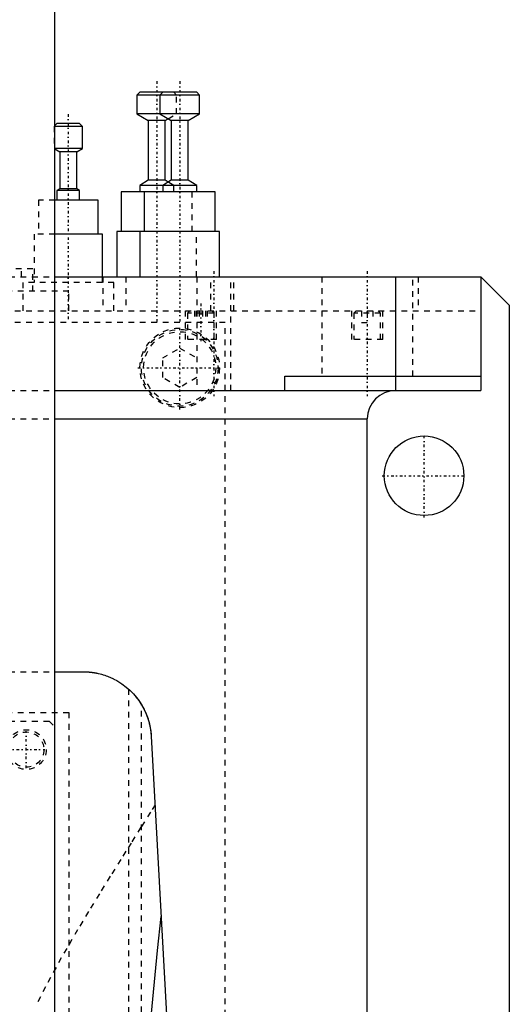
# Model space of a CAD drawing. Extents: x -125 to 125, y -136 to 719.
# Tile 12 of 13: x 39 to 125, y 260 to 433. Entities that reach past the tile are written whole.
import ezdxf

# ---------------------------------------------------------------- set-up
doc = ezdxf.new("R2010")
doc.units = 0
doc.linetypes.add('CENTER', pattern=[1.5, 0.45, -0.5, 0.05, -0.5])
doc.linetypes.add('DASHED', pattern=[2, 1, -1])
for name, color, linetype in [('AM_0', 7, 'CONTINUOUS'), ('AM_3', 7, 'DASHED'), ('AM_7', 7, 'CENTER')]:
    doc.layers.add(name, color=color, linetype=linetype)

msp = doc.modelspace()

# ---------------------------------------------------------------- linework, layer by layer
at = {"layer": 'AM_0', "color": 7, "linetype": 'CONTINUOUS'}
for p, q in [((45, 256.2), (45, 435.75)), ((59.96, 420.5), (59.46, 420)), ((59.46, 420), (59.46, 416.7)), ((70.5, 420), (59.46, 420)), ((70, 420.5), (59.96, 420.5)), ((64, 420.5), (63.5, 420)), ((63.5, 420), (63.5, 416.7)), ((70.5, 420), (70, 420.5)), ((70.5, 416.7), (70.5, 420)), ((59.46, 416.7), (61.46, 415.5)), ((70.5, 416.7), (59.46, 416.7)), ((63.5, 416.7), (65.5, 415.5)), ((68.5, 415.5), (70.5, 416.7)), ((45.38, 415), (45, 414.62)), ((49.88, 414.5), (45, 414.5)), ((49.38, 415), (45.38, 415)), ((49.88, 414.5), (49.38, 415)), ((49.88, 410.6), (49.88, 414.5)), ((61.46, 415.5), (61.46, 405)), ((64.46, 415.5), (61.46, 415.5)), ((64.46, 415.5), (64.98, 415.81)), ((64.46, 405), (64.46, 415.5)), ((65.5, 415.5), (65.5, 405)), ((68.5, 415.5), (65.5, 415.5)), ((68.5, 405), (68.5, 415.5)), ((49.88, 410.6), (45, 410.6)), ((45, 410.53), (45.88, 410)), ((45.88, 410), (45.88, 403.5)), ((48.88, 410), (45.88, 410)), ((48.88, 410), (49.88, 410.6)), ((48.88, 403.5), (48.88, 410)), ((61.46, 405), (59.96, 404.1)), ((59.96, 404.1), (59.96, 403)), ((70, 404.1), (59.96, 404.1)), ((64.46, 405), (61.46, 405)), ((65.5, 405), (64, 404.1)), ((64, 404.1), (64, 403)), ((64.98, 404.69), (64.46, 405)), ((68.5, 405), (65.5, 405)), ((70, 404.1), (68.5, 405)), ((70, 403), (70, 404.1)), ((45.88, 403.5), (45.38, 403.2)), ((45.38, 403.2), (45.38, 401.5)), ((49.38, 403.2), (45.38, 403.2)), ((48.88, 403.5), (45.88, 403.5)), ((49.38, 403.2), (48.88, 403.5)), ((49.38, 401.5), (49.38, 403.2)), ((56.71, 403), (56.71, 396)), ((73.25, 403), (56.71, 403)), ((60.75, 403), (60.75, 396)), ((73.25, 396), (73.25, 403)), ((52.63, 401.5), (45, 401.5)), ((52.63, 395.5), (52.63, 401.5)), ((53.38, 395.5), (45, 395.5)), ((53.38, 388), (53.38, 395.5)), ((55.96, 396), (55.96, 388)), ((74, 396), (55.96, 396)), ((60, 396), (60, 388)), ((74, 388), (74, 396)), ((45, 388), (120, 388)), ((105, 388), (105, 368)), ((120, 388), (120, 368)), ((120, 388), (125, 383)), ((125, 383), (125, 53)), ((85.5, 370.5), (120, 370.5)), ((85.5, 368), (85.5, 370.5)), ((45, 368), (120, 368)), ((45.04, 363), (100, 363)), ((100, 25), (100, 363)), ((45, 318.5), (50, 318.5)), ((61.98, 307.16), (72.48, 116.6))]:
    msp.add_line(p, q, dxfattribs=at)
for points in [[(50, 318.5, 0), (50.04, 318.5, 0), (50.12, 318.5, 0), (50.2, 318.5, 0), (50.24, 318.5, 0), (50.28, 318.5, 0), (50.36, 318.49, 0), (50.44, 318.49, 0), (50.52, 318.49, 0), (50.6, 318.48, 0), (50.68, 318.48, 0), (50.72, 318.48, 0), (50.76, 318.48, 0), (50.83, 318.47, 0), (50.91, 318.47, 0), (50.99, 318.46, 0), (51.06, 318.45, 0), (51.14, 318.45, 0), (51.18, 318.44, 0), (51.21, 318.44, 0), (51.29, 318.43, 0), (51.36, 318.42, 0), (51.4, 318.42, 0), (51.43, 318.41, 0), (51.5, 318.41, 0), (51.57, 318.4, 0), (51.61, 318.39, 0), (51.64, 318.39, 0), (51.71, 318.38, 0), (51.78, 318.37, 0), (51.84, 318.36, 0), (51.91, 318.35, 0), (51.97, 318.34, 0), (52, 318.33, 0), (52.03, 318.33, 0), (52.09, 318.32, 0), (52.15, 318.31, 0), (52.21, 318.29, 0), (52.27, 318.28, 0), (52.33, 318.27, 0), (52.36, 318.27, 0), (52.38, 318.26, 0), (52.44, 318.25, 0), (52.49, 318.24, 0), (52.67, 318.2, 0), (52.97, 318.13, 0), (53.26, 318.05, 0), (53.39, 318.01, 0), (53.53, 317.97, 0), (53.79, 317.89, 0), (54.03, 317.8, 0), (54.27, 317.71, 0), (54.5, 317.63, 0), (54.72, 317.53, 0), (54.82, 317.49, 0), (54.93, 317.44, 0), (55.13, 317.35, 0), (55.32, 317.26, 0), (55.41, 317.21, 0), (55.93, 316.93, 0), (56.8, 316.39, 0), (57.57, 315.81, 0), (58.25, 315.21, 0), (58.86, 314.59, 0), (59.41, 313.95, 0), (59.66, 313.62, 0), (59.9, 313.28, 0), (60.33, 312.6, 0), (60.71, 311.91, 0), (61.04, 311.19, 0), (61.32, 310.47, 0), (61.55, 309.74, 0), (61.65, 309.37, 0), (61.74, 309.01, 0), (61.87, 308.27, 0), (61.96, 307.53, 0), (61.98, 307.16, 0)], [(58, 315.44, 0), (58, 315.44, 0), (58.02, 315.43, 0), (58.05, 315.4, 0), (58.08, 315.37, 0), (58.11, 315.35, 0), (58.18, 315.28, 0), (58.26, 315.2, 0), (58.37, 315.1, 0), (58.49, 314.99, 0), (58.62, 314.85, 0), (58.69, 314.78, 0), (58.76, 314.7, 0), (58.91, 314.54, 0), (59.07, 314.36, 0), (59.24, 314.16, 0), (59.42, 313.93, 0), (59.61, 313.69, 0), (59.71, 313.56, 0), (59.8, 313.42, 0), (59.99, 313.14, 0), (60.18, 312.86, 0), (60.27, 312.71, 0)], [(60.27, 312.71, 0), (60.35, 312.57, 0), (60.51, 312.29, 0), (60.66, 312, 0), (60.74, 311.86, 0), (60.81, 311.71, 0), (60.95, 311.41, 0), (61.08, 311.11, 0), (61.2, 310.81, 0), (61.31, 310.51, 0), (61.42, 310.2, 0), (61.47, 310.04, 0), (61.51, 309.89, 0), (61.6, 309.57, 0), (61.68, 309.26, 0), (61.75, 308.94, 0), (61.81, 308.62, 0), (61.86, 308.3, 0), (61.89, 308.13, 0), (61.91, 307.97, 0), (61.94, 307.65, 0), (61.97, 307.32, 0), (61.98, 307.16, 0)], [(60, 235.17, 0), (60.6, 242.59, 0), (61.84, 256.58, 0), (63.09, 269.45, 0), (63.73, 275.44, 0)]]:
    msp.add_polyline3d(points, dxfattribs=at)
msp.add_circle((110, 353), 7, dxfattribs=at)
msp.add_arc((105, 363), 5, 90, 180, dxfattribs=at)
at = {"layer": 'AM_3', "color": 6, "linetype": 'DASHED'}
for p, q in [((66.46, 420), (65.96, 420.5)), ((66.46, 416.7), (66.46, 420)), ((64.98, 415.81), (66.46, 416.7)), ((45, 414.62), (44.88, 414.5)), ((44.88, 414.5), (44.88, 410.6)), ((45, 414.5), (44.88, 414.5)), ((44.88, 410.6), (45, 410.53)), ((45, 410.6), (44.88, 410.6)), ((65.96, 404.1), (64.98, 404.69)), ((65.96, 403), (65.96, 404.1)), ((69.21, 396), (69.21, 403)), ((42.13, 401.5), (42.13, 395.5)), ((45, 401.5), (42.13, 401.5)), ((41.38, 395.5), (41.38, 387)), ((45, 395.5), (41.38, 395.5)), ((69.96, 388), (69.96, 396)), ((34.17, 389.5), (41.17, 389.5)), ((39.17, 388), (39.17, 389.5)), ((41.17, 385.5), (41.17, 389.5)), ((-45, 388), (45, 388)), ((39.38, 387), (39.38, 382)), ((55.38, 387), (39.38, 387)), ((53.38, 387), (53.38, 388)), ((53.46, 388), (53.46, 382)), ((55.38, 382), (55.38, 387)), ((57.5, 388), (57.5, 382)), ((70, 388), (70, 368)), ((72.46, 382), (72.46, 388)), ((76, 368), (76, 388)), ((76.5, 382), (76.5, 388)), ((92, 388), (92, 370.5)), ((108, 370.5), (108, 388)), ((108.97, 388), (108.97, 382)), ((47.5, 385.5), (-47.5, 385.5)), ((47.5, 382), (47.5, 385.5)), ((-120, 382), (120, 382)), ((67.96, 382), (67.96, 377)), ((68.76, 382), (68.36, 381.6)), ((68.36, 381.6), (68.36, 377)), ((73.06, 381.6), (68.36, 381.6)), ((69.6, 382), (69.6, 380)), ((69.89, 382), (69.89, 380)), ((70.41, 382), (70.41, 380)), ((71.01, 382), (71.01, 380)), ((71.53, 382), (71.53, 380)), ((71.83, 382), (71.83, 380)), ((73.06, 381.6), (72.66, 382)), ((73.06, 377), (73.06, 381.6)), ((73.46, 377), (73.46, 382)), ((97.25, 382), (97.25, 377)), ((98.05, 382), (97.65, 381.6)), ((97.65, 381.6), (97.65, 377)), ((102.35, 381.6), (97.65, 381.6)), ((99, 382), (99, 380)), ((100, 382), (100, 380)), ((101, 382), (101, 380)), ((102.35, 381.6), (101.95, 382)), ((102.35, 377), (102.35, 381.6)), ((102.75, 377), (102.75, 382)), ((75, 380), (-75, 380)), ((75, 68), (75, 380)), ((99, 380), (101, 380)), ((73.46, 377), (67.96, 377)), ((102.75, 377), (97.25, 377)), ((64, 373.73), (67, 375.46)), ((67, 375.46), (70, 373.73)), ((64, 370.27), (64, 373.73)), ((67, 368.54), (64, 370.27)), ((70, 370.27), (67, 368.54)), ((-45, 368), (45, 368)), ((-45.04, 363), (45.04, 363)), ((-45, 318.5), (45, 318.5)), ((58, 315.44), (58, 116.6)), ((60.27, 116.6), (60.27, 312.71)), ((-47.5, 311.3), (47.5, 311.3)), ((47.5, 311.3), (47.5, 218.3)), ((-43, 309.8), (44, 309.8)), ((44, 309.8), (45, 308.8))]:
    msp.add_line(p, q, dxfattribs=at)
msp.add_polyline3d([(62.65, 295.09, 0), (61.85, 293.79, 0), (60.18, 291.12, 0), (58.43, 288.34, 0), (57.54, 286.91, 0), (56.63, 285.46, 0), (54.77, 282.49, 0), (52.87, 279.43, 0), (50.95, 276.3, 0), (49.03, 273.09, 0), (47.11, 269.81, 0), (46.16, 268.14, 0), (45.23, 266.46, 0), (43.39, 263.06, 0), (41.63, 259.6, 0)], dxfattribs=at)
for centre, radius in [((67, 372), 7), ((67, 372), 6.75), ((67, 372), 6.35), ((40, 304.8), 3.5), ((40, 304.8), 3.1)]:
    msp.add_circle(centre, radius, dxfattribs=at)
at = {"layer": 'AM_7', "color": 4, "linetype": 'CENTER'}
for p, q in [((62.96, 422.43), (62.96, 380.07)), ((67, 422.43), (67, 380.07)), ((47.38, 416.65), (47.38, 380.35)), ((73, 389), (73, 367)), ((100, 389), (100, 367)), ((70.71, 383.3), (70.71, 376.7)), ((67, 364.65), (67, 379.35)), ((59.65, 372), (74.35, 372)), ((110, 345.65), (110, 360.35)), ((102.65, 353), (117.35, 353)), ((40, 301.55), (40, 308.05)), ((36.75, 304.8), (43.25, 304.8))]:
    msp.add_line(p, q, dxfattribs=at)

doc.saveas('drawing.dxf')
